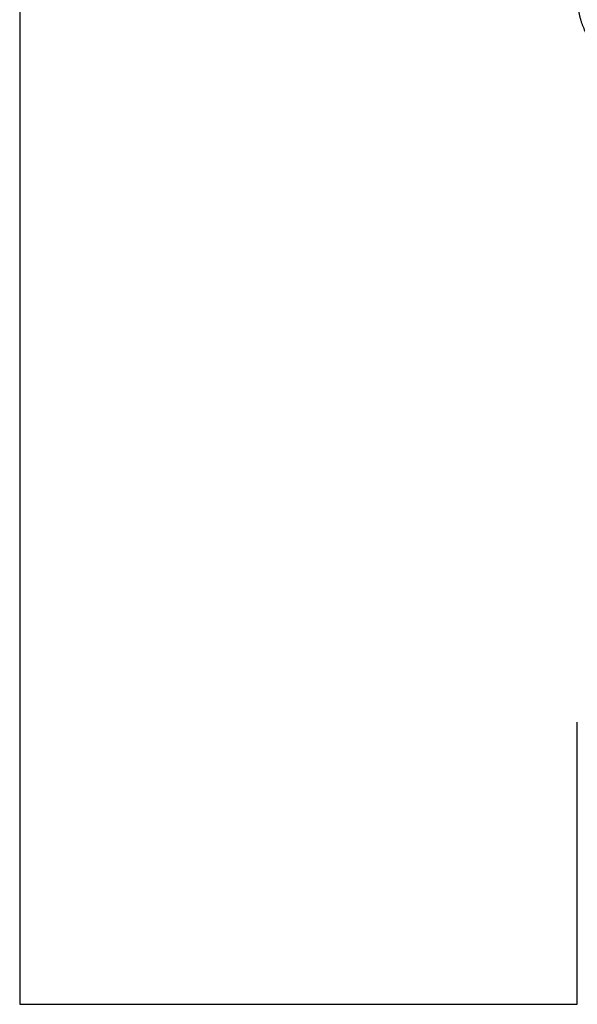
# Model space of a CAD drawing. Header units: millimetres. Extents: x 8 to 706, y 12 to 649.
# Tile 19 of 41: x 310 to 356, y 398 to 479. Entities that reach past the tile are written whole.
import ezdxf

# ---------------------------------------------------------------- set-up
doc = ezdxf.new("R2010")
doc.units = ezdxf.units.MM

msp = doc.modelspace()

# ---------------------------------------------------------------- linework, layer by layer
at = {"color": 7, "linetype": 'Continuous', "lineweight": 30}
for p, q in [((309.829, 495.2), (309.829, 398.2)), ((355.829, 398.2), (355.829, 421.464)), ((309.829, 398.2), (355.829, 398.2))]:
    msp.add_line(p, q, dxfattribs=at)
msp.add_open_spline([(355.829, 481.2), (355.83, 481.11), (355.832, 480.931), (355.85, 480.663), (355.878, 480.396), (355.917, 480.13), (355.967, 479.866), (356.028, 479.605), (356.098, 479.353), (356.175, 479.111), (356.26, 478.88), (356.352, 478.652), (356.454, 478.427), (356.564, 478.207), (356.683, 477.991), (356.81, 477.78), (356.944, 477.574), (357.087, 477.373), (357.237, 477.177), (357.394, 476.988), (357.555, 476.808), (357.719, 476.637), (357.886, 476.476), (358.059, 476.321), (358.238, 476.173), (358.425, 476.028), (358.622, 475.887), (358.827, 475.752), (359.038, 475.624), (359.253, 475.504), (359.473, 475.393), (359.692, 475.292), (359.911, 475.201), (360.129, 475.12), (360.349, 475.046), (360.572, 474.981), (360.805, 474.922), (361.05, 474.869), (361.305, 474.825), (361.562, 474.791), (361.82, 474.768), (362.079, 474.755), (362.338, 474.752), (362.598, 474.759), (362.77, 474.772), (362.856, 474.779)], degree=3, knots=[0, 0, 0, 0, 0.025088, 0.050177, 0.075266, 0.100356, 0.125447, 0.150537, 0.175625, 0.198622, 0.221617, 0.244611, 0.267604, 0.290599, 0.313596, 0.336594, 0.359593, 0.382592, 0.405592, 0.42859, 0.451588, 0.473269, 0.49495, 0.516631, 0.538312, 0.559995, 0.582993, 0.605992, 0.628991, 0.651991, 0.674989, 0.697987, 0.719668, 0.741349, 0.763029, 0.784709, 0.806391, 0.83059, 0.854791, 0.878993, 0.903195, 0.927397, 0.951599, 0.975799, 1, 1, 1, 1], dxfattribs=at)

doc.saveas('drawing.dxf')
